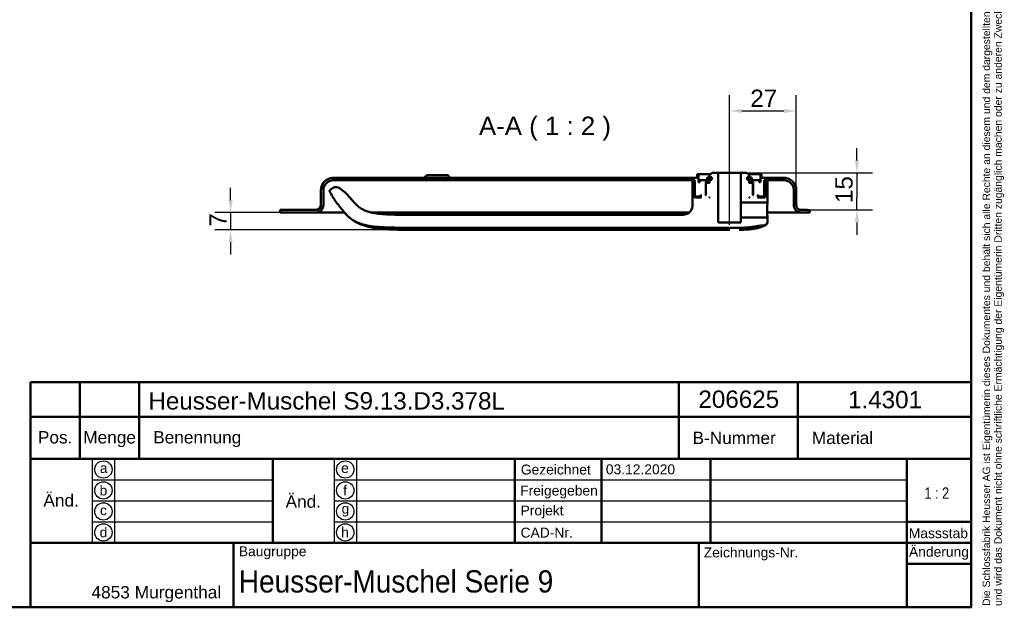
# Model space of a CAD drawing. Header units: millimetres. Extents: x 20 to 833, y 20 to 574.
# Tile 7 of 10: x 436 to 833, y 20 to 257. Entities that reach past the tile are written whole.
import ezdxf
from ezdxf.enums import TextEntityAlignment as Align

# ---------------------------------------------------------------- set-up
doc = ezdxf.new("R2010")
doc.units = ezdxf.units.MM
doc.header["$LTSCALE"] = 2
for name, color, linetype, lineweight in [('Bemaßungen(DIN)', 7, 'Continuous', 25), ('Mittellinie(DIN)', 7, 'Continuous', 25), ('Sichtbare Kanten(DIN)', 7, 'Continuous', 50), ('Skizziergeometrie(DIN)', 7, 'Continuous', 50), ('Skizzierlinie(DIN)', 7, 'Continuous', 25), ('Symbole(DIN)', 7, 'Continuous', 25)]:
    doc.layers.add(name, color=color, linetype=linetype, lineweight=lineweight)
doc.styles.add('Aktuell-DIN', font='arial.ttf')
doc.styles.add('Aktuell-DINGroßer Text', font='arial.ttf')
doc.styles.add('STANDARD-DIN~0', font='arial.ttf')
doc.styles.add('Textstil10', font='arial.ttf')
doc.styles.add('Textstil41', font='arial.ttf', dxfattribs={"width": 0.8})
doc.styles.add('Textstil83', font='arial.ttf', dxfattribs={"width": 0.8})
doc.dimstyles.new('CAD-LAN', dxfattribs={"dimscale": 2, "dimtxt": 3.5, "dimasz": 2.5, "dimexe": 3.175, "dimexo": 0, "dimgap": 0.8, "dimtad": 1, "dimrnd": 1e-08, "dimtxsty": 'STANDARD-DIN~0', "dimcen": 0.09, "dimdle": 10, "dimclrd": 250, "dimclre": 250, "dimclrt": 250, "dimadec": 0, "dimazin": 2, "dimtfac": 1, "dimtmove": 0, "dimatfit": 3, "dimfxl": 1, "dimtolj": 1, "dimtzin": 0, "dimlwd": 25, "dimlwe": 25, "dimarcsym": 0})

# ---------------------------------------------------------------- blocks, each defined once
blk = doc.blocks.new('Ränder Standardrahmen')
at = {"layer": 'Skizziergeometrie(DIN)', "flags": 128}
blk.add_lwpolyline([(10, 10), (10, 287), (410, 287), (410, 10), (10, 10)], dxfattribs=at)
blk = doc.blocks.new('Schriftfelder Heusser')
at = {"layer": 'Skizziergeometrie(DIN)'}
for p, q in [((101, 229.92), (101, 236.92)), ((101, 236.92), (291, 236.92)), ((111, 229.92), (111, 236.92)), ((123, 229.92), (123, 236.92)), ((232, 229.92), (232, 236.92)), ((256, 229.92), (256, 236.92)), ((291, 236.92), (291, 229.92)), ((101, 191.42), (101, 229.92)), ((101, 229.92), (291, 229.92)), ((111, 229.92), (111, 221.42)), ((123, 229.92), (123, 221.42)), ((232, 229.92), (232, 221.42)), ((256, 229.92), (256, 221.42)), ((291, 229.92), (291, 191.42)), ((101, 221.42), (291, 221.42)), ((150, 221.42), (150, 204.42)), ((198.85, 221.42), (198.85, 204.42)), ((216.35, 221.42), (216.35, 204.42)), ((238.35, 221.42), (238.35, 204.42)), ((278, 221.42), (278, 191.42)), ((278, 208.67), (291, 208.67)), ((101, 204.42), (291, 204.42)), ((142, 204.42), (142, 191.42)), ((236, 204.42), (236, 191.42)), ((278, 200.17), (291, 200.17)), ((291, 191.42), (101, 191.42))]:
    blk.add_line(p, q, dxfattribs=at)
at = {"layer": 'Skizzierlinie(DIN)'}
for p, q in [((113.5, 221.42), (113.5, 204.42)), ((118, 221.42), (118, 204.42)), ((162.35, 221.42), (162.35, 204.42)), ((166.85, 221.42), (166.85, 204.42)), ((113.5, 217.17), (150, 217.17)), ((162.35, 217.17), (278, 217.17)), ((113.5, 212.92), (150, 212.92)), ((162.35, 212.92), (278, 212.92)), ((113.5, 208.67), (150, 208.67)), ((162.35, 208.67), (278, 208.67))]:
    blk.add_line(p, q, dxfattribs=at)
for centre in [(115.75, 219.25), (164.6, 219.25), (115.75, 215.04), (164.6, 215.04), (115.75, 210.79), (164.6, 210.79), (115.75, 206.54), (164.6, 206.54)]:
    blk.add_circle(centre, 1.75, dxfattribs=at)
at = {"layer": 'Symbole(DIN)', "color": 7, "insert": (293.33, 191.7), "char_height": 1.5, "width": 182.3003, "attachment_point": 1, "rotation": 90, "line_spacing_factor": 0.944221, "style": 'Aktuell-DIN'}
blk.add_mtext('\\fArial|b0|i0;\\H1.5000;Die Schlossfabrik Heusser AG ist Eigentümerin dieses Dokumentes und behält sich alle Rechte an diesem und dem dargestellten Gegenstand vor. Der Empfänger anerkennt diese Rechte\\Pund wird das Dokument nicht ohne schriftliche Ermächtigung der Eigentümerin Dritten zugänglich machen oder zu anderen Zwecken verwenden, zu dem es ihm übergeben worden ist.\\P ', dxfattribs=at)
at = {"layer": 'Symbole(DIN)', "color": 179, "true_color": 0x262659, "style": 'Aktuell-DIN'}
for s, insert, char_height, attachment_point in [('Pos.', (106, 227), 2.489, 2), ('Menge', (117, 227), 2.489, 2), ('Benennung', (125.81, 225.38), 2.489, 4), ('B-Nummer', (234.74, 225.62), 2.489, 4), ('Material', (265.02, 225.62), 2.489, 5), ('\\fArial|b0|i0;a', (115.81, 219.53), 2, 5), ('\\fArial|b0|i0;e', (164.54, 219.53), 2, 5), ('\\fArial|b0|i0;Gezeichnet', (200.05, 219.23), 2, 4), ('\\fArial|b0|i0;b', (115.75, 215), 2, 5), ('\\fArial|b0|i0;f', (164.55, 215.06), 2, 5), ('\\fArial|b0|i0;Freigegeben', (199.92, 216), 2, 1), ('\\fArial|b0|i0;c', (115.75, 211.01), 2, 5), ('\\fArial|b0|i0;g', (164.63, 211.05), 2, 5), ('\\fArial|b0|i0;Projekt', (200, 211.98), 2, 1), ('\\fArial|b0|i0;d', (115.76, 206.55), 2, 5), ('\\fArial|b0|i0;h', (164.55, 206.57), 2, 5), ('\\fArial|b0|i0;CAD-Nr.', (200, 207.5), 2, 1), ('\\fArial|b0|i0;\\H2.0000;Massstab', (284.39, 206.37), 2, 5), ('\\fArial|b0|i0;\\H2.0000;Baugruppe', (143.1, 203.73), 2, 1), ('\\fArial|b0|i0;Zeichnungs-Nr.', (237, 203.5), 2, 1), ('\\fArial|b0|i0;\\H2.5000;4853 Murgenthal', (113.33, 192.46), 2.5, 7)]:
    blk.add_mtext(s, dxfattribs=dict(at, insert=insert, char_height=char_height, attachment_point=attachment_point))
at = {"layer": 'Symbole(DIN)', "color": 179, "true_color": 0x262659, "attachment_point": 5, "style": 'Aktuell-DIN'}
for s, insert, char_height, width in [('Änd.', (107.21, 213), 2.489, 12.3494), ('Änd.', (156.12, 212.76), 2.489, 12.3494), ('\\fArial|b0|i0;Änderung', (284.51, 202.33), 2, 12.1143)]:
    blk.add_mtext(s, dxfattribs=dict(at, insert=insert, char_height=char_height, width=width))
at = {"layer": 'Symbole(DIN)', "color": 7, "insert": (143.1, 196.62), "char_height": 4.5, "width": 90.18, "attachment_point": 4, "style": 'Aktuell-DIN'}
blk.add_mtext('\\fArial|b0|i0;\\W0.90;\\H4.5000;Heusser-Muschel Serie 9', dxfattribs=at)
at = {"layer": 'Symbole(DIN)', "color": 179, "true_color": 0x262659, "style": 'Textstil10'}
blk.add_attdef('ERSTELLUNGSDATUM_001', (217.23, 218.29), '', height=2, dxfattribs=at)
at = {"layer": 'Symbole(DIN)', "color": 179, "true_color": 0x262659}
for tag, height, style, p in [('AUTOR', 2.49, 'Aktuell-DIN', (240.03, 219.26)), ('KONTROLLDATUM', 2, 'Textstil10', (217.42, 215.04)), ('KONTROLLIERT_VON', 2, 'Textstil10', (239.98, 215.05))]:
    blk.add_attdef(tag, text='', height=height, dxfattribs=dict(at, style=style)).set_placement(p, align=Align.MIDDLE_LEFT)
at = {"layer": 'Symbole(DIN)', "color": 7, "style": 'Textstil83', "width": 0.8}
blk.add_attdef('Anfänglicher_Ansichtsmaßstab_001', (281.57, 213.34), '', height=2.3, dxfattribs=at)
at = {"layer": 'Symbole(DIN)', "color": 179, "true_color": 0x262659, "style": 'Textstil10'}
blk.add_attdef('PROJEKT', text='', height=2, dxfattribs=at).set_placement((217.77, 209.72), align=Align.BOTTOM_LEFT)
at = {"layer": 'Symbole(DIN)', "color": 7, "style": 'Textstil41', "width": 0.8}
blk.add_attdef('STATUS', text='', height=5, dxfattribs=at).set_placement((284.53, 195.86), align=Align.MIDDLE_CENTER)
blk = doc.blocks.new('*D9')
at = {"layer": 'Bemaßungen(DIN)', "color": 250, "linetype": 'Continuous', "lineweight": 25, "true_color": 0x3f3f3f, "transparency": 16777216}
for p, q in [((722.37, 200.51), (722.37, 226.86)), ((749.37, 185.51), (749.37, 226.86)), ((727.37, 220.51), (744.37, 220.51))]:
    blk.add_line(p, q, dxfattribs=at)
at = {"layer": 'Bemaßungen(DIN)', "color": 250, "linetype": 'Continuous', "true_color": 0x3f3f3f, "transparency": 16777216}
for points in [[(727.37, 221.34), (727.37, 219.68), (722.37, 220.51)], [(744.37, 221.34), (744.37, 219.68), (749.37, 220.51)]]:
    blk.add_solid(points, dxfattribs=at)
at = {"layer": 'Defpoints', "color": 0, "linetype": 'Continuous', "transparency": 16777216}
for p in [(749.37, 220.51), (722.37, 200.51), (749.37, 185.51)]:
    blk.add_point(p, dxfattribs=at)
at = {"layer": 'Bemaßungen(DIN)', "color": 250, "linetype": 'Continuous', "lineweight": 25, "true_color": 0x3f3f3f, "transparency": 16777216, "insert": (730.8, 229.14), "char_height": 7, "attachment_point": 1, "style": 'STANDARD-DIN~0'}
blk.add_mtext('\\A1;27', dxfattribs=at)
blk = doc.blocks.new('*D10')
at = {"layer": 'Bemaßungen(DIN)', "color": 250, "linetype": 'Continuous', "lineweight": 25, "true_color": 0x3f3f3f, "transparency": 16777216}
for p, q in [((773.87, 200.51), (773.87, 205.51)), ((729.37, 195.51), (780.22, 195.51)), ((773.87, 195.51), (773.87, 190.51)), ((773.87, 190.51), (773.87, 185.51)), ((773.87, 180.51), (773.87, 185.51)), ((753.87, 180.51), (780.22, 180.51)), ((773.87, 175.51), (773.87, 170.51))]:
    blk.add_line(p, q, dxfattribs=at)
at = {"layer": 'Bemaßungen(DIN)', "color": 250, "linetype": 'Continuous', "true_color": 0x3f3f3f, "transparency": 16777216}
for points in [[(773.04, 200.51), (774.71, 200.51), (773.87, 195.51)], [(773.04, 175.51), (774.71, 175.51), (773.87, 180.51)]]:
    blk.add_solid(points, dxfattribs=at)
at = {"layer": 'Defpoints', "color": 0, "linetype": 'Continuous', "transparency": 16777216}
for p in [(729.37, 195.51), (753.87, 180.51), (773.87, 180.51)]:
    blk.add_point(p, dxfattribs=at)
at = {"layer": 'Bemaßungen(DIN)', "color": 250, "linetype": 'Continuous', "lineweight": 25, "true_color": 0x3f3f3f, "transparency": 16777216, "insert": (765.13, 183.3), "char_height": 7, "attachment_point": 1, "rotation": 90, "style": 'STANDARD-DIN~0'}
blk.add_mtext('\\A1;15', dxfattribs=at)
blk = doc.blocks.new('*D11')
at = {"layer": 'Bemaßungen(DIN)', "color": 250, "linetype": 'Continuous', "lineweight": 25, "true_color": 0x3f3f3f, "transparency": 16777216}
for p, q in [((520.87, 184.51), (520.87, 189.51)), ((540.87, 179.51), (514.52, 179.51)), ((520.87, 179.51), (520.87, 172.51)), ((595.66, 172.51), (514.52, 172.51)), ((520.87, 167.51), (520.87, 162.51))]:
    blk.add_line(p, q, dxfattribs=at)
at = {"layer": 'Bemaßungen(DIN)', "color": 250, "linetype": 'Continuous', "true_color": 0x3f3f3f, "transparency": 16777216}
for points in [[(520.04, 184.51), (521.71, 184.51), (520.87, 179.51)], [(520.04, 167.51), (521.71, 167.51), (520.87, 172.51)]]:
    blk.add_solid(points, dxfattribs=at)
at = {"layer": 'Defpoints', "color": 0, "linetype": 'Continuous', "transparency": 16777216}
for p in [(540.87, 179.51), (520.87, 172.51), (595.66, 172.51)]:
    blk.add_point(p, dxfattribs=at)
at = {"layer": 'Bemaßungen(DIN)', "color": 250, "linetype": 'Continuous', "lineweight": 25, "true_color": 0x3f3f3f, "transparency": 16777216, "insert": (512.27, 173.74), "char_height": 7, "attachment_point": 1, "rotation": 90, "style": 'STANDARD-DIN~0'}
blk.add_mtext('\\A1;7', dxfattribs=at)

msp = doc.modelspace()

# ---------------------------------------------------------------- linework, layer by layer
at = {"layer": 'Mittellinie(DIN)', "linetype": 'Continuous'}
msp.add_line((722.374, 174.509), (722.374, 200.509), dxfattribs=at)
at = {"layer": 'Sichtbare Kanten(DIN)'}
for p, q in [((709.874, 195.009), (709.374, 195.009)), ((709.374, 195.009), (709.374, 193.509)), ((709.374, 195.009), (709.374, 193.509)), ((709.874, 191.709), (709.874, 195.009)), ((709.874, 195.009), (714.874, 195.009)), ((715.374, 195.509), (714.374, 194.509)), ((715.374, 195.509), (714.374, 194.509)), ((717.824, 195.509), (715.374, 195.509)), ((717.824, 175.509), (717.824, 195.509)), ((717.824, 195.509), (726.924, 195.509)), ((729.374, 195.509), (726.924, 195.509)), ((726.924, 195.509), (726.924, 183.509)), ((730.374, 194.509), (729.374, 195.509)), ((729.374, 195.509), (730.374, 194.509)), ((729.874, 195.009), (734.874, 195.009)), ((735.374, 195.009), (734.874, 195.009)), ((734.874, 195.009), (734.874, 191.709)), ((735.374, 193.509), (735.374, 195.009)), ((735.374, 195.009), (735.374, 193.509)), ((709.374, 193.509), (562.374, 193.509)), ((562.374, 192.509), (708.374, 192.509)), ((562.374, 192.509), (562.374, 192.509)), ((600.124, 194.509), (599.124, 193.509)), ((600.124, 194.509), (608.624, 194.509)), ((608.624, 194.509), (609.624, 193.509)), ((708.213, 192.01), (707.51, 192.01)), ((707.51, 192.01), (707.51, 184.498)), ((708.213, 185.509), (708.213, 192.01)), ((708.373, 192.01), (708.213, 192.01)), ((708.374, 192.509), (708.374, 186.109)), ((708.374, 192.509), (708.374, 186.109)), ((710.374, 191.709), (709.874, 191.709)), ((713.374, 192.509), (710.374, 192.509)), ((710.374, 192.509), (710.374, 191.709)), ((710.374, 191.709), (710.374, 192.509)), ((712.824, 191.509), (712.624, 191.709)), ((712.624, 191.709), (713.374, 191.709)), ((712.824, 186.709), (712.824, 191.509)), ((712.824, 191.509), (713.074, 191.509)), ((713.074, 191.509), (712.874, 191.309)), ((713.074, 191.509), (712.874, 191.309)), ((712.874, 191.309), (712.874, 186.509)), ((712.874, 191.309), (712.874, 186.509)), ((714.174, 191.509), (713.074, 191.509)), ((714.86, 193.609), (713.357, 193.609)), ((713.357, 193.609), (713.357, 192.709)), ((713.357, 193.609), (713.357, 192.709)), ((713.357, 192.709), (714.374, 192.709)), ((713.374, 191.709), (713.374, 192.509)), ((713.374, 192.509), (714.374, 192.509)), ((714.374, 191.709), (713.374, 191.709)), ((714.374, 191.309), (714.174, 191.509)), ((714.374, 191.509), (714.174, 191.509)), ((714.374, 194.509), (714.374, 193.809)), ((714.374, 194.509), (714.374, 193.809)), ((714.374, 193.809), (715.274, 193.809)), ((714.374, 192.709), (714.374, 191.309)), ((714.374, 192.709), (714.374, 191.309)), ((714.86, 192.709), (714.86, 193.609)), ((715.274, 193.609), (714.86, 193.609)), ((715.274, 192.709), (714.86, 192.709)), ((715.274, 193.809), (715.274, 192.709)), ((715.274, 192.709), (715.274, 193.809)), ((729.474, 192.709), (729.474, 193.809)), ((729.474, 193.809), (730.374, 193.809)), ((729.474, 192.709), (729.474, 193.809)), ((729.888, 193.609), (729.474, 193.609)), ((729.888, 192.709), (729.474, 192.709)), ((731.39, 193.609), (729.888, 193.609)), ((729.888, 193.609), (729.888, 192.709)), ((730.374, 193.809), (730.374, 194.509)), ((730.374, 194.509), (730.374, 193.809)), ((730.374, 191.309), (730.374, 192.709)), ((730.374, 192.709), (731.39, 192.709)), ((730.374, 192.709), (730.374, 191.309)), ((730.374, 192.509), (731.374, 192.509)), ((731.374, 191.709), (730.374, 191.709)), ((730.574, 191.509), (730.374, 191.309)), ((730.574, 191.509), (730.374, 191.509)), ((731.674, 191.509), (730.574, 191.509)), ((734.374, 192.509), (731.374, 192.509)), ((731.374, 192.509), (731.374, 191.709)), ((731.374, 191.709), (732.124, 191.709)), ((731.39, 192.709), (731.39, 193.609)), ((731.39, 193.609), (731.39, 192.709)), ((731.874, 191.309), (731.674, 191.509)), ((731.674, 191.509), (731.924, 191.509)), ((731.674, 191.509), (731.874, 191.309)), ((731.874, 186.509), (731.874, 191.309)), ((731.874, 191.309), (731.874, 186.509)), ((732.124, 191.709), (731.924, 191.509)), ((731.924, 191.509), (731.924, 186.709)), ((734.374, 191.709), (734.374, 192.509)), ((734.374, 191.709), (734.374, 192.509)), ((734.874, 191.709), (734.374, 191.709)), ((744.374, 193.509), (735.374, 193.509)), ((736.374, 186.109), (736.374, 192.509)), ((736.374, 192.509), (744.374, 192.509)), ((736.374, 192.509), (736.374, 186.109)), ((736.813, 192.01), (736.374, 192.01)), ((737.697, 192.01), (736.813, 192.01)), ((736.813, 192.01), (736.813, 185.509)), ((737.697, 183.709), (737.697, 192.01)), ((557.374, 188.509), (557.374, 182.509)), ((557.374, 182.509), (557.374, 188.509)), ((558.374, 182.509), (558.374, 188.509)), ((562.33, 189.411), (561.463, 188.881)), ((748.374, 188.509), (748.374, 182.509)), ((748.374, 188.509), (748.374, 188.509)), ((748.374, 182.509), (748.374, 188.509)), ((749.374, 182.509), (749.374, 188.509)), ((749.374, 188.509), (749.374, 188.509)), ((749.374, 182.509), (749.374, 188.509)), ((711.074, 185.509), (708.213, 185.509)), ((708.374, 186.109), (708.574, 185.909)), ((708.574, 185.909), (708.374, 186.109)), ((708.574, 185.909), (710.674, 185.909)), ((710.674, 185.909), (710.774, 186.009)), ((710.674, 185.909), (710.874, 185.909)), ((710.774, 186.009), (710.774, 186.509)), ((710.774, 186.509), (711.074, 186.509)), ((710.874, 186.009), (710.774, 186.009)), ((711.074, 186.509), (710.874, 186.309)), ((711.074, 186.509), (710.874, 186.309)), ((710.874, 186.309), (710.874, 185.709)), ((710.874, 186.309), (710.874, 185.709)), ((710.874, 185.709), (711.074, 185.509)), ((711.074, 185.509), (710.874, 185.709)), ((712.624, 186.509), (712.824, 186.709)), ((712.874, 186.509), (712.624, 186.509)), ((712.874, 186.709), (712.824, 186.709)), ((714.174, 185.509), (714.374, 185.709)), ((714.374, 185.509), (714.174, 185.509)), ((714.374, 185.709), (714.374, 185.509)), ((714.374, 185.709), (714.374, 185.509)), ((726.924, 183.509), (737.497, 183.509)), ((730.374, 185.509), (730.374, 185.709)), ((730.374, 185.709), (730.574, 185.509)), ((730.374, 185.709), (730.374, 185.509)), ((730.574, 185.509), (730.374, 185.509)), ((731.924, 186.709), (731.874, 186.709)), ((732.124, 186.509), (731.874, 186.509)), ((731.924, 186.709), (732.124, 186.509)), ((733.874, 186.309), (733.674, 186.509)), ((733.674, 186.509), (733.974, 186.509)), ((733.674, 186.509), (733.874, 186.309)), ((733.674, 185.509), (733.874, 185.709)), ((733.674, 185.509), (733.874, 185.709)), ((736.813, 185.509), (733.674, 185.509)), ((733.874, 185.709), (733.874, 186.309)), ((733.874, 186.309), (733.874, 185.709)), ((733.974, 186.009), (733.874, 186.009)), ((733.874, 185.909), (734.074, 185.909)), ((733.974, 186.509), (733.974, 186.009)), ((733.974, 186.009), (734.074, 185.909)), ((734.074, 185.909), (736.174, 185.909)), ((736.174, 185.909), (736.374, 186.109)), ((736.174, 185.909), (736.374, 186.109)), ((555.374, 180.509), (540.874, 180.509)), ((540.874, 180.509), (540.874, 179.509)), ((540.874, 180.509), (540.874, 180.479)), ((540.874, 180.479), (540.874, 180.479)), ((540.874, 180.479), (540.874, 179.509)), ((540.874, 179.509), (540.874, 180.479)), ((540.874, 179.509), (555.374, 179.509)), ((540.874, 179.509), (540.874, 179.509)), ((566.858, 179.509), (555.374, 179.509)), ((580.912, 179.509), (577.665, 179.509)), ((706.186, 179.509), (580.912, 179.509)), ((751.374, 179.509), (737.675, 179.509)), ((748.374, 182.509), (748.374, 182.509)), ((753.874, 180.509), (751.374, 180.509)), ((751.374, 179.509), (754.874, 179.509)), ((753.874, 180.479), (753.874, 180.509)), ((754.874, 180.479), (753.874, 180.479)), ((754.874, 179.509), (754.874, 180.479)), ((701.51, 178.498), (595.659, 178.498)), ((726.924, 175.509), (717.824, 175.509)), ((737.497, 177.509), (726.924, 177.509)), ((726.924, 177.509), (726.924, 175.509)), ((737.697, 175.733), (737.697, 177.309)), ((595.659, 173.325), (722.513, 173.325)), ((736.369, 174.301), (736.937, 174.558))]:
    msp.add_line(p, q, dxfattribs=at)
for points, degree, knots in [([(562.374, 193.509), (562.026, 193.509), (561.68, 193.474), (561.009, 193.333), (560.688, 193.23), (559.776, 192.833), (559.23, 192.452), (558.33, 191.519), (557.977, 190.978), (557.496, 189.788), (557.374, 189.154), (557.374, 188.509)], 3, [-0.78930523, -0.78930523, -0.78930523, -0.78930523, -0.68480532, -0.68480532, -0.58346864, -0.58346864, -0.38572109, -0.38572109, -0.19345948, -0.19345948, 0, 0, 0, 0]), ([(558.374, 188.509), (558.374, 188.788), (558.402, 189.064), (558.515, 189.601), (558.597, 189.858), (558.915, 190.588), (559.219, 191.024), (559.966, 191.744), (560.399, 192.026), (561.35, 192.412), (561.858, 192.509), (562.374, 192.509)], 3, [-0.63144419, -0.63144419, -0.63144419, -0.63144419, -0.54784426, -0.54784426, -0.46677491, -0.46677491, -0.30857687, -0.30857687, -0.15476759, -0.15476759, 0, 0, 0, 0]), ([(749.374, 188.509), (749.374, 188.857), (749.338, 189.203), (749.197, 189.874), (749.094, 190.195), (748.697, 191.107), (748.317, 191.653), (747.383, 192.553), (746.842, 192.906), (745.653, 193.387), (745.018, 193.509), (744.374, 193.509)], 3, [-0.78930523, -0.78930523, -0.78930523, -0.78930523, -0.68480532, -0.68480532, -0.58346864, -0.58346864, -0.38572109, -0.38572109, -0.19345948, -0.19345948, 0, 0, 0, 0]), ([(744.374, 192.509), (744.652, 192.509), (744.929, 192.481), (745.465, 192.368), (745.722, 192.286), (746.452, 191.968), (746.888, 191.664), (747.608, 190.917), (747.891, 190.484), (748.276, 189.532), (748.374, 189.025), (748.374, 188.509)], 3, [-0.63144419, -0.63144419, -0.63144419, -0.63144419, -0.54784426, -0.54784426, -0.46677491, -0.46677491, -0.30857687, -0.30857687, -0.15476758, -0.15476758, 0, 0, 0, 0]), ([(561.462, 188.881), (561.311, 188.789), (561.158, 188.695), (560.992, 188.526), (560.947, 188.467), (560.885, 188.338), (560.869, 188.273), (560.861, 188.117), (560.878, 188.031), (560.951, 187.806), (561.032, 187.665), (561.112, 187.526)], 3, [-0.17367895, -0.17367895, -0.17367895, -0.17367895, -0.12156866, -0.12156866, -0.09787758, -0.09787758, -0.07579482, -0.07579482, -0.04796725, -0.04796725, -0.00000831, -0.00000831, -0.00000831, -0.00000831]), ([(561.112, 187.526), (561.972, 186.028), (562.907, 184.579), (564.925, 181.791), (566, 180.46), (567.147, 179.186)], 3, [-1.0323292, -1.0323292, -1.0323292, -1.0323292, -0.5141271, -0.5141271, 0, 0, 0, 0]), ([(571.35, 182.946), (569.826, 184.517), (568.466, 186.293), (566.382, 188.252), (565.611, 188.903), (564.458, 189.498), (564.078, 189.649), (563.38, 189.761), (563.149, 189.737), (562.703, 189.639), (562.501, 189.516), (562.33, 189.411)], 3, [-0.50021573, -0.50021573, -0.50021573, -0.50021573, -0.23943297, -0.23943297, -0.13865835, -0.13865835, -0.09616056, -0.09616056, -0.06047166, -0.06047166, 0, 0, 0, 0]), ([(707.51, 184.498), (707.51, 183.371), (707.51, 182.288), (707.146, 180.905), (706.978, 180.491), (706.492, 179.772), (706.199, 179.485), (705.409, 178.967), (704.913, 178.792), (703.517, 178.498), (702.535, 178.498), (701.51, 178.498)], 3, [-1.1173827, -1.1173827, -1.1173827, -1.1173827, -0.7826773, -0.7826773, -0.6296804, -0.6296804, -0.4865248, -0.4865248, -0.3073079, -0.3073079, 0, 0, 0, 0]), ([(726.924, 180.509), (726.924, 180.957), (726.924, 181.851), (726.924, 182.934), (726.924, 183.434), (726.924, 183.509), (726.924, 183.509)], 3, [0, 0, 0, 0, 25.6253656, 51.2987555, 77.209505, 89.9987485, 89.9987485, 89.9987485, 89.9987485]), ([(737.497, 183.509), (737.511, 183.509), (737.525, 183.511), (737.552, 183.516), (737.565, 183.52), (737.601, 183.536), (737.623, 183.551), (737.659, 183.589), (737.673, 183.61), (737.692, 183.658), (737.697, 183.683), (737.697, 183.709)], 3, [-0.031571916, -0.031571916, -0.031571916, -0.031571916, -0.027391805, -0.027391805, -0.023338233, -0.023338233, -0.015428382, -0.015428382, -0.007738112, -0.007738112, 0, 0, 0, 0]), ([(737.697, 183.709), (737.697, 183.709), (737.697, 183.709), (737.696, 183.669), (737.694, 183.484), (737.69, 183.187), (737.685, 182.786), (737.68, 182.299), (737.675, 181.558), (737.673, 180.927), (737.673, 180.509)], 3, [0, 0, 0, 0, 0.00001441, 0.06149449, 0.12297456, 0.18445463, 0.24593471, 0.30741478, 0.36889486, 0.49185516, 0.49185516, 0.49185516, 0.49185516]), ([(557.374, 182.509), (557.374, 182.37), (557.359, 182.232), (557.303, 181.964), (557.262, 181.835), (557.103, 181.47), (556.951, 181.252), (556.577, 180.892), (556.361, 180.751), (555.885, 180.558), (555.632, 180.509), (555.374, 180.509)], 3, [-0.31572209, -0.31572209, -0.31572209, -0.31572209, -0.27392213, -0.27392213, -0.23338746, -0.23338746, -0.15428844, -0.15428844, -0.07738379, -0.07738379, -0.00000193, -0.00000193, -0.00000193, -0.00000193]), ([(555.374, 179.509), (555.582, 179.509), (555.79, 179.531), (556.192, 179.615), (556.385, 179.677), (556.932, 179.915), (557.26, 180.143), (557.8, 180.703), (558.011, 181.028), (558.3, 181.742), (558.374, 182.122), (558.374, 182.509)], 3, [-0.47358314, -0.47358314, -0.47358314, -0.47358314, -0.41088319, -0.41088319, -0.35008119, -0.35008119, -0.23143265, -0.23143265, -0.11607569, -0.11607569, 0, 0, 0, 0]), ([(567.147, 179.186), (568.067, 178.164), (569.156, 177.041), (572.482, 175.184), (574.422, 174.546), (581.432, 173.325), (587.286, 173.325), (595.659, 173.325)], 3, [-5.3413361, -5.3413361, -5.3413361, -5.3413361, -3.87583, -3.87583, -2.5120678, -2.5120678, 0, 0, 0, 0]), ([(567.147, 179.186), (567.261, 179.059), (567.37, 178.94), (567.482, 178.819), (568.318, 177.916), (569.253, 177.061), (570.283, 176.363), (571.313, 175.665), (572.427, 175.11), (573.582, 174.667), (574.16, 174.445), (574.748, 174.251), (575.342, 174.079), (575.937, 173.908), (576.538, 173.758), (577.143, 173.627), (577.747, 173.496), (578.356, 173.383), (578.967, 173.285), (579.578, 173.186), (580.19, 173.102), (580.805, 173.03), (581.419, 172.957), (582.035, 172.896), (582.652, 172.843), (583.269, 172.791), (583.887, 172.748), (584.506, 172.712), (585.124, 172.675), (585.744, 172.646), (586.363, 172.622), (586.983, 172.598), (587.603, 172.58), (588.223, 172.565), (588.843, 172.551), (589.463, 172.54), (590.083, 172.533), (590.703, 172.525), (591.323, 172.52), (591.943, 172.517), (592.562, 172.513), (593.182, 172.512), (593.802, 172.511), (594.421, 172.51), (595.041, 172.51), (595.659, 172.51)], 3, [0, 0, 0, 0, 0.0498317, 0.0498317, 0.0498317, 0.4216322, 0.4216322, 0.4216322, 0.7934328, 0.7934328, 0.7934328, 0.979333, 0.979333, 0.979333, 1.1652333, 1.1652333, 1.1652333, 1.3511335, 1.3511335, 1.3511335, 1.5370338, 1.5370338, 1.5370338, 1.7229341, 1.7229341, 1.7229341, 1.9088343, 1.9088343, 1.9088343, 2.0947346, 2.0947346, 2.0947346, 2.2806348, 2.2806348, 2.2806348, 2.4665351, 2.4665351, 2.4665351, 2.6524353, 2.6524353, 2.6524353, 2.8383356, 2.8383356, 2.8383356, 3.024121, 3.024121, 3.024121, 3.024121]), ([(595.659, 178.498), (589.646, 178.498), (584.649, 178.498), (578.326, 179.28), (576.488, 179.723), (573.238, 181.12), (572.222, 182.048), (571.35, 182.946)], 3, [-1.2266395, -1.2266395, -1.2266395, -1.2266395, -0.691815, -0.691815, -0.3753769, -0.3753769, 0, 0, 0, 0]), ([(726.924, 177.509), (726.924, 177.509), (726.924, 177.586), (726.924, 178.093), (726.924, 179.175), (726.924, 180.065), (726.924, 180.509)], 3, [89.9987485, 89.9987485, 89.9987485, 89.9987485, 103.1167169, 128.9117588, 154.5724341, 180, 180, 180, 180]), ([(737.673, 180.509), (737.673, 180.092), (737.675, 179.46), (737.68, 178.719), (737.685, 178.232), (737.69, 177.831), (737.694, 177.534), (737.696, 177.35), (737.697, 177.309), (737.697, 177.309), (737.697, 177.309)], 3, [0, 0, 0, 0, 0.12296025, 0.1844403, 0.24592035, 0.3074004, 0.36888045, 0.4303605, 0.49184055, 0.49213823, 0.49213823, 0.49213823, 0.49213823]), ([(748.374, 182.509), (748.374, 182.301), (748.395, 182.093), (748.479, 181.691), (748.541, 181.498), (748.779, 180.95), (749.008, 180.623), (749.568, 180.083), (749.892, 179.872), (750.606, 179.583), (750.987, 179.509), (751.374, 179.509)], 3, [-0.47358314, -0.47358314, -0.47358314, -0.47358314, -0.41088319, -0.41088319, -0.35008119, -0.35008119, -0.23143265, -0.23143265, -0.11607569, -0.11607569, 0, 0, 0, 0]), ([(751.374, 180.509), (751.234, 180.509), (751.096, 180.524), (750.828, 180.58), (750.699, 180.621), (750.334, 180.78), (750.116, 180.932), (749.756, 181.305), (749.615, 181.522), (749.422, 181.998), (749.374, 182.251), (749.374, 182.509)], 3, [-0.31571433, -0.31571433, -0.31571433, -0.31571433, -0.27392213, -0.27392213, -0.23338746, -0.23338746, -0.15428844, -0.15428844, -0.07738379, -0.07738379, 0, 0, 0, 0]), ([(736.937, 174.558), (737.075, 174.619), (737.21, 174.681), (737.405, 174.808), (737.473, 174.866), (737.586, 175.008), (737.625, 175.089), (737.697, 175.345), (737.697, 175.536), (737.697, 175.733)], 3, [-0.16488382, -0.16488382, -0.16488382, -0.16488382, -0.12161657, -0.12161657, -0.09145523, -0.09145523, -0.05932166, -0.05932166, -0.0000025, -0.0000025, -0.0000025, -0.0000025]), ([(737.697, 177.309), (737.697, 177.323), (737.696, 177.337), (737.69, 177.364), (737.686, 177.377), (737.67, 177.413), (737.655, 177.435), (737.617, 177.471), (737.596, 177.485), (737.548, 177.505), (737.523, 177.509), (737.497, 177.509)], 3, [-0.031571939, -0.031571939, -0.031571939, -0.031571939, -0.027392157, -0.027392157, -0.023338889, -0.023338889, -0.015429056, -0.015429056, -0.007738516, -0.007738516, 0, 0, 0, 0]), ([(595.66, 172.51), (595.66, 172.51), (597.246, 172.51), (600.417, 172.511), (606.758, 172.51), (616.271, 172.51), (628.961, 172.51), (643.227, 172.51), (659.081, 172.51), (674.947, 172.51), (690.804, 172.51), (703.48, 172.51), (713.033, 172.51), (719.366, 172.51), (722.51, 172.51)], 5, [0, 0, 0, 0, 0, 0, 0.0001149, 0.7929364, 1.585758, 3.1714011, 4.7570442, 6.3426873, 7.9283304, 9.5139735, 11.0996166, 12.6881676, 12.6881676, 12.6881676, 12.6881676, 12.6881676, 12.6881676]), ([(722.513, 173.325), (723.693, 173.325), (724.872, 173.323), (727.138, 173.342), (728.383, 173.365), (729.515, 173.439)], 3, [-0.70980307, -0.70980307, -0.70980307, -0.70980307, -0.34028588, -0.34028588, 0, 0, 0, 0]), ([(733.588, 173.183), (733.427, 173.145), (733.263, 173.109), (732.412, 172.934), (731.688, 172.822), (729.996, 172.636), (729.018, 172.582), (727.71, 172.542), (727.379, 172.534), (726.8, 172.525), (726.552, 172.522), (726.305, 172.519)], 3, [1.50302859, 1.50302859, 1.50302859, 1.50302859, 1.55597112, 1.55597112, 1.77463519, 1.77463519, 2.06787519, 2.06787519, 2.16726982, 2.16726982, 2.24158151, 2.24158151, 2.24158151, 2.24158151]), ([(729.515, 173.439), (730.004, 173.47), (730.496, 173.512), (731.421, 173.617), (731.862, 173.678), (732.296, 173.753)], 3, [-0.27987278, -0.27987278, -0.27987278, -0.27987278, -0.1329255, -0.1329255, -0.00064851, -0.00064851, -0.00064851, -0.00064851]), ([(732.297, 173.753), (732.893, 173.856), (733.522, 173.993), (734.802, 174.198), (735.437, 174.264), (736.074, 174.244)], 3, [-0.38718082, -0.38718082, -0.38718082, -0.38718082, -0.19115672, -0.19115672, -0.00002529, -0.00002529, -0.00002529, -0.00002529]), ([(732.962, 173.049), (733.065, 173.069), (733.422, 173.142), (733.984, 173.27), (734.502, 173.409), (734.944, 173.548), (735.245, 173.654), (735.371, 173.701)], 5, [0.34551925, 0.34551925, 0.34551925, 0.34551925, 0.34551925, 0.34551925, 0.39901306, 0.53186776, 0.64871425, 0.64871425, 0.64871425, 0.64871425, 0.64871425, 0.64871425]), ([(737.53, 174.937), (737.529, 174.936), (737.53, 174.937), (737.526, 174.931), (737.519, 174.922), (737.484, 174.877), (737.543, 174.927), (737.264, 174.614), (737.099, 174.481), (736.649, 174.227), (736.399, 174.103), (735.781, 173.844), (735.422, 173.709), (735.022, 173.579)], 3, [0, 0, 0, 0, 0.1362963, 0.1362963, 0.3189106, 0.3189106, 0.7755771, 0.7755771, 1.013671, 1.013671, 1.1833526, 1.1833526, 1.3355825, 1.3355825, 1.3355825, 1.3355825]), ([(736.074, 174.244), (736.133, 174.242), (736.179, 174.24), (736.274, 174.258), (736.316, 174.277), (736.369, 174.301)], 3, [-0.035306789, -0.035306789, -0.035306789, -0.035306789, -0.017481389, -0.017481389, 0, 0, 0, 0])]:
    msp.add_open_spline(points, degree=degree, knots=knots, dxfattribs=at)
for points in [[(557.374, 188.509), (557.374, 191.271), (559.612, 193.509), (562.374, 193.509)], [(555.374, 180.509), (556.478, 180.509), (557.374, 181.405), (557.374, 182.509)], [(748.374, 182.509), (748.374, 180.852), (749.717, 179.509), (751.374, 179.509)]]:
    msp.add_open_spline(points, degree=3, dxfattribs=at)

# ---------------------------------------------------------------- block references
at = {"xscale": 2, "yscale": 2, "zscale": 2}
msp.add_blockref('Ränder Standardrahmen', (0, 0), dxfattribs=at)
msp.add_blockref('Schriftfelder Heusser', (238, -362.833), dxfattribs=at).add_auto_attribs({'ERSTELLUNGSDATUM_001': '03.12.2020', 'Anfänglicher_Ansichtsmaßstab_001': '1 : 2'})

# ---------------------------------------------------------------- texts
at = {"layer": 'Symbole(DIN)', "color": 7, "insert": (621.2, 208.509), "char_height": 7.4676, "attachment_point": 7, "style": 'Aktuell-DINGroßer Text'}
msp.add_mtext('A-A ( 1 : 2 )', dxfattribs=at)
at = {"layer": 'Symbole(DIN)', "color": 7, "char_height": 7, "attachment_point": 1, "style": 'Aktuell-DIN'}
for s, insert, width in [('{\\fArial|b0|i0;\\H7.0000;Heusser-Muschel S9.13.D3.378L}', (487.659, 106.906), 144.02821), ('{\\fArial|b0|i0;\\H7.0000;206625}', (709.83, 107.58), 32.62043), ('{\\fArial|b0|i0;\\H7.0000;1.4301}', (770.274, 107.401), 29.89939)]:
    msp.add_mtext(s, dxfattribs=dict(at, insert=insert, width=width))

# ---------------------------------------------------------------- dimensions: what is measured, and where the dimension line sits
at = {"layer": 'Bemaßungen(DIN)', "color": 250, "linetype": 'Continuous', "lineweight": 25, "true_color": 0x3f3f3f}
for base, p1, p2, angle, override, picture, middle in [((749.374, 220.509), (722.374, 200.509), (749.374, 185.509), 180, {"dimgap": 0.8, "dimdec": 2, "dimtol": 0, "dimlim": 0, "dimtp": 0, "dimtm": 0, "dimtdec": 2, "dimtofl": 0, "dimatfit": 1}, '*D9', (735.874, 220.509)), ((773.874, 180.509), (729.374, 195.509), (753.874, 180.509), 90, {"dimgap": 0.8, "dimdec": 2, "dimtol": 0, "dimlim": 0, "dimtp": 0, "dimtm": 0, "dimtdec": 2, "dimtofl": 0}, '*D10', (773.874, 188.009)), ((520.874, 172.51), (540.874, 179.509), (595.659, 172.51), 90, {"dimgap": 0.8, "dimdec": 2, "dimtol": 0, "dimlim": 0, "dimtp": 0, "dimtm": 0, "dimtdec": 2, "dimtofl": 1, "dimatfit": 1}, '*D11', (520.874, 176.01))]:
    dim = msp.add_linear_dim(base=base, p1=p1, p2=p2, angle=angle, dimstyle='CAD-LAN', override=override, dxfattribs=at)
    dim.commit()
    dim.dimension.update_dxf_attribs({"geometry": picture, "text_midpoint": middle, "dimtype": 160})

doc.saveas('drawing.dxf')
